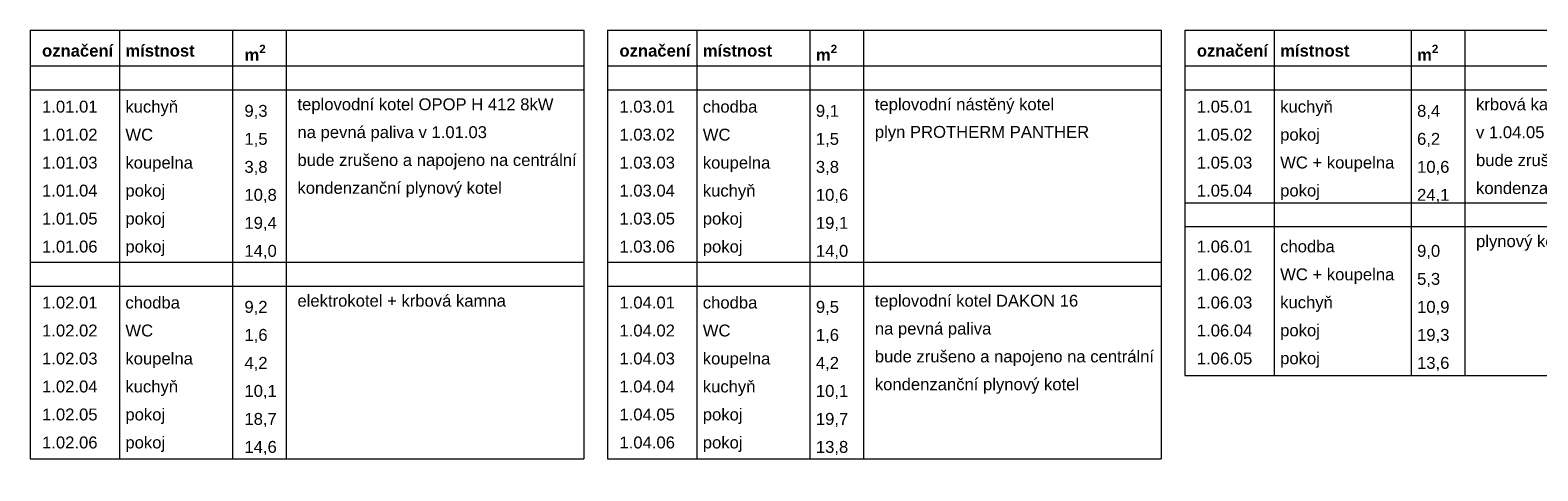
# Model space of a CAD drawing. Extents: x -2490 to 234697, y -105219 to -45378.
# Tile 2 of 15: x 12825 to 38154, y -82039 to -74634. Entities that reach past the tile are written whole.
import ezdxf

# ---------------------------------------------------------------- set-up
doc = ezdxf.new("R2010")
doc.units = 0
doc.header["$MEASUREMENT"] = 0
doc.layers.add('komín_Číslo_pera__1', color=7, linetype='Continuous', lineweight=15)
doc.layers.add('POZNÁMKY.TEXT_Číslo_pera__4', color=91, linetype='Continuous', lineweight=13)
doc.styles.add('GENERATED_STYLE_1', font='arial.ttf')
doc.styles.add('GENERATED_STYLE_3', font='txt')

msp = doc.modelspace()

# ---------------------------------------------------------------- linework, layer by layer
at = {"layer": 'komín_Číslo_pera__1', "color": 8, "linetype": 'Continuous'}
for p, q in [((12825, -74634.3), (12825, -81834.3)), ((12825, -74634.3), (22125, -74634.3)), ((14325, -74634.3), (14325, -81834.3)), ((16225, -74634.3), (16225, -81834.3)), ((17125, -74634.3), (17125, -81834.3)), ((22125, -74634.3), (22125, -81834.3)), ((22525, -74634.3), (22525, -81834.3)), ((22525, -74634.3), (31825, -74634.3)), ((24025, -74634.3), (24025, -81834.3)), ((25925, -74634.3), (25925, -81834.3)), ((26825, -74634.3), (26825, -81834.3)), ((31825, -74634.3), (31825, -81834.3)), ((32225, -74634.3), (32225, -80434.3)), ((32225, -74634.3), (41925, -74634.3)), ((33725, -74634.3), (33725, -80434.3)), ((36025, -74634.3), (36025, -80434.3)), ((36925, -74634.3), (36925, -80434.3)), ((12825, -75234.3), (22125, -75234.3)), ((22525, -75234.3), (31825, -75234.3)), ((32225, -75234.3), (41925, -75234.3)), ((12825, -75634.3), (22125, -75634.3)), ((22525, -75634.3), (31825, -75634.3)), ((32225, -75634.3), (41925, -75634.3)), ((32225, -77534.3), (41925, -77534.3)), ((32225, -77934.3), (41925, -77934.3)), ((12825, -78534.3), (22125, -78534.3)), ((22525, -78534.3), (31825, -78534.3)), ((12825, -78934.3), (22125, -78934.3)), ((22525, -78934.3), (31825, -78934.3)), ((32225, -80434.3), (41925, -80434.3)), ((12825, -81834.3), (22125, -81834.3)), ((22525, -81834.3), (31825, -81834.3))]:
    msp.add_line(p, q, dxfattribs=at)

# ---------------------------------------------------------------- texts
at = {"layer": 'POZNÁMKY.TEXT_Číslo_pera__4', "color": 8, "linetype": 'Continuous', "char_height": 200, "attachment_point": 1}
for s, insert, line_spacing_factor, style in [('\\A1;{\\fArial|b1|i0|c238|p38;označení\\P\\fArial|b0|i0|c238|p38;\\P1.01.01\\P1.01.02\\P1.01.03\\P1.01.04\\P1.01.05\\P1.01.06\\P\\P1.02.01\\P1.02.02\\P1.02.03\\P1.02.04\\P1.02.05\\P1.02.06}', (13025, -74879.2), 1.410257, 'GENERATED_STYLE_3'), ('\\A1;{\\fArial|b1|i0|c238|p38;místnost\\P\\fArial|b0|i0|c238|p38;\\Pkuchyň\\PWC\\Pkoupelna\\Ppokoj\\Ppokoj\\Ppokoj\\P\\Pchodba\\PWC\\Pkoupelna\\Pkuchyň\\Ppokoj\\Ppokoj}', (14425, -74879.2), 1.410229, 'GENERATED_STYLE_3'), ('\\A1;{\\fArial|b1|i0|c238|p38;m\\A1{\\H0.7x;\\S2^  ;}\\P\\fArial|b0|i0|c238|p38;\\P9,3\\P1,5\\P3,8\\P10,8\\P19,4\\P14,0\\P\\P9,2\\P1,6\\P4,2\\P10,1\\P18,7\\P14,6}', (16425, -74880), 1.411205, 'GENERATED_STYLE_3'), ('\\A1;{\\fArial|b1|i0|c238|p38;označení\\P\\fArial|b0|i0|c238|p38;\\P1.03.01\\P1.03.02\\P1.03.03\\P1.03.04\\P1.03.05\\P1.03.06\\P\\P1.04.01\\P1.04.02\\P1.04.03\\P1.04.04\\P1.04.05\\P1.04.06}', (22725, -74879.2), 1.410257, 'GENERATED_STYLE_3'), ('\\A1;{\\fArial|b1|i0|c238|p38;místnost\\P\\fArial|b0|i0|c238|p38;\\Pchodba\\PWC\\Pkoupelna\\Pkuchyň\\Ppokoj\\Ppokoj\\P\\Pchodba\\PWC\\Pkoupelna\\Pkuchyň\\Ppokoj\\Ppokoj}', (24125, -74879.2), 1.410229, 'GENERATED_STYLE_3'), ('\\A1;{\\fArial|b1|i0|c238|p38;m\\A1{\\H0.7x;\\S2^  ;}\\P\\fArial|b0|i0|c238|p38;\\P9,1\\P1,5\\P3,8\\P10,6\\P19,1\\P14,0\\P\\P9,5\\P1,6\\P4,2\\P10,1\\P19,7\\P13,8}', (26025, -74880), 1.411205, 'GENERATED_STYLE_3'), ('\\A1;{\\fArial|b1|i0|c238|p38;označení\\P\\fArial|b0|i0|c238|p38;\\P1.05.01\\P1.05.02\\P1.05.03\\P1.05.04\\P\\P1.06.01\\P1.06.02\\P1.06.03\\P1.06.04\\P1.06.05}', (32425, -74879.2), 1.410082, 'GENERATED_STYLE_3'), ('\\A1;{\\fArial|b1|i0|c238|p38;místnost\\P\\fArial|b0|i0|c238|p38;\\Pkuchyň\\Ppokoj\\PWC + koupelna\\Ppokoj\\P\\Pchodba\\PWC + koupelna\\Pkuchyň\\Ppokoj\\Ppokoj}', (33825, -74879.2), 1.409127, 'GENERATED_STYLE_3'), ('\\A1;{\\fArial|b1|i0|c238|p38;m\\A1{\\H0.7x;\\S2^  ;}\\P\\fArial|b0|i0|c238|p38;\\P8,4\\P6,2\\P10,6\\P24,1\\P\\P9,0\\P5,3\\P10,9\\P19,3\\P13,6}', (36125, -74880), 1.411288, 'GENERATED_STYLE_3'), ('{teplovodní kotel OPOP H 412 8kW\\Pna pevná paliva v 1.01.03\\Pbude zrušeno a napojeno na centrální\\Pkondenzanční plynový kotel}', (17315.5, -75780), 1.403897, 'GENERATED_STYLE_1'), ('{teplovodní nástěný kotel\\Pplyn PROTHERM PANTHER}', (27015.5, -75780), 1.39174, 'GENERATED_STYLE_1'), ('{krbová kamna na tuhá paliva\\Pv 1.04.05\\Pbude zrušeno a napojeno na centrální\\Pkondenzanční plynový kotel}', (37115.5, -75780), 1.40753, 'GENERATED_STYLE_1'), ('{teplovodní kotel DAKON 16\\Pna pevná paliva\\Pbude zrušeno a napojeno na centrální\\Pkondenzanční plynový kotel}', (27015.5, -79080), 1.403897, 'GENERATED_STYLE_1')]:
    msp.add_mtext(s, dxfattribs=dict(at, insert=insert, line_spacing_factor=line_spacing_factor, style=style))
at = {"layer": 'POZNÁMKY.TEXT_Číslo_pera__4', "color": 8, "linetype": 'Continuous', "char_height": 200, "attachment_point": 1, "style": 'GENERATED_STYLE_1'}
for s, insert in [('{plynový kotel PROTHERM RYS}', (37115.5, -78080)), ('{elektrokotel + krbová kamna}', (17315.5, -79080))]:
    msp.add_mtext(s, dxfattribs=dict(at, insert=insert))

doc.saveas('drawing.dxf')
